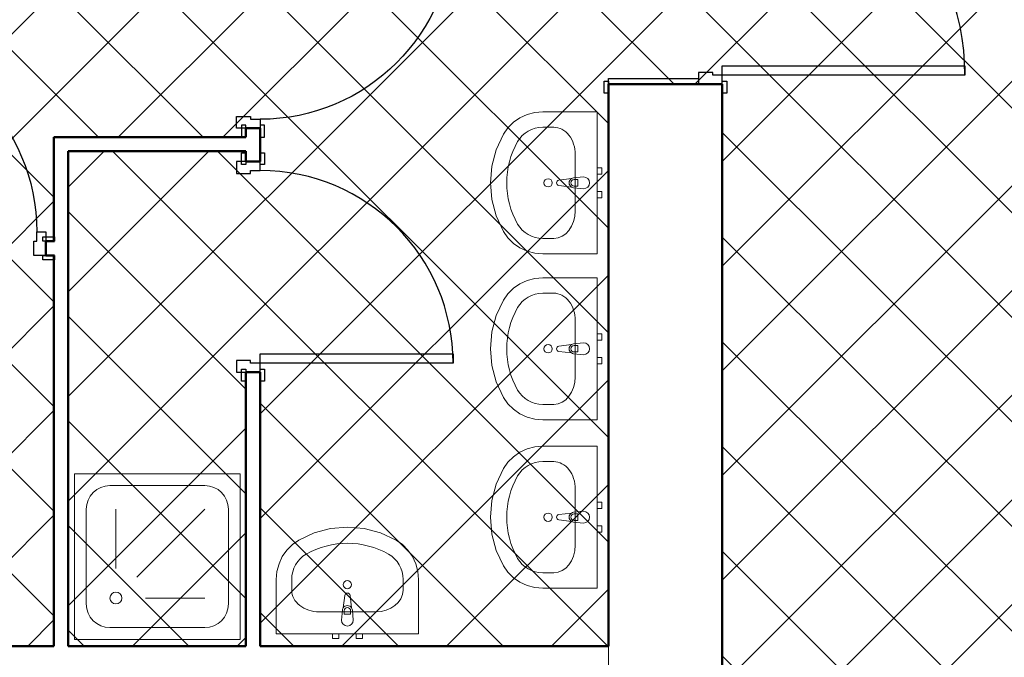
# Model space of a CAD drawing. Header units: millimetres. Extents: x -29624 to 9939, y -6894 to 6495.
# Tile 20 of 243: x -26726 to -26310, y 3276 to 3545. Entities that reach past the tile are written whole.
import ezdxf

# ---------------------------------------------------------------- set-up
doc = ezdxf.new("R2010")
doc.units = ezdxf.units.MM
doc.header["$MEASUREMENT"] = 0
for name, color, linetype in [('2D - Ogólne', 7, 'Continuous'), ('Drzwi Archicad', 7, 'Continuous'), ('Konstrukcja - Ściany zew', 7, 'Continuous')]:
    doc.layers.add(name, color=color, linetype=linetype)
doc.layers.add('A_sanitarka', color=140, linetype='Continuous', lineweight=13)
doc.layers.add('A_ściany istniejące hatch', color=82, linetype='Continuous', lineweight=9)

# ---------------------------------------------------------------- blocks, each defined once
blk = doc.blocks.new('Drzwi metalowe 27_3')
at = {"layer": 'Drzwi Archicad', "color": 7, "linetype": 'Continuous', "lineweight": 25}
for p, q in [((472.0000000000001, 0), (472, 1024)), ((472, 1024), (512, 1024)), ((512, 1024), (512, 0)), ((-587.0000000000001, 0), (-587.0000000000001, 19)), ((-587.0000000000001, 19), (-537, 19)), ((-537, 0), (-587.0000000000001, 0)), ((-512, 0), (-550, 0)), ((-550, 0), (-550, -100)), ((-537, 19), (-537, 0)), ((-512, -40), (-512, 0)), ((512, 0), (472.0000000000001, 0)), ((550, 0), (512, 0)), ((512, 0), (512, -40)), ((537, 19), (587.0000000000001, 19)), ((537, 0), (537, 19)), ((587.0000000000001, 0), (537, 0)), ((550, -100), (550, 0)), ((587.0000000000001, 19), (587.0000000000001, 0)), ((-500, -40), (-512, -40)), ((-500, -100), (-500, -40)), ((512, -40), (500, -40)), ((500, -40), (500, -100)), ((-550, -480), (-550, -100)), ((-550, -100), (-525, -100)), ((-550, -100), (-500, -100)), ((-525, -100), (-525, -480)), ((500, -100), (550, -100)), ((525, -480), (525, -100)), ((525, -100), (550, -100)), ((550, -100), (550, -480)), ((-587.0000000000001, -499), (-587.0000000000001, -480)), ((-587.0000000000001, -480), (-537, -480)), ((-525, -480), (-550, -480)), ((-537, -480), (-537, -499)), ((550, -480), (525, -480)), ((537, -480), (587.0000000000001, -480)), ((537, -499), (537, -480)), ((587.0000000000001, -480), (587.0000000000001, -499)), ((-537, -499), (-587.0000000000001, -499)), ((587.0000000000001, -499), (537, -499))]:
    blk.add_line(p, q, dxfattribs=at)
blk.add_arc((512, 0), 1024, 90, 180, dxfattribs=at)
blk = doc.blocks.new('Ściana_6_1', base_point=(-11072.26123587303, -3900.000000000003))
at = {"layer": 'Konstrukcja - Ściany zew', "color": 7, "linetype": 'Continuous', "lineweight": 50}
for p, q in [((-11552.26123587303, 1975.060621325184), (-11552.26123587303, 1938.060621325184)), ((-11172.26123587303, 1975.060621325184), (-11552.26123587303, 1975.060621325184)), ((-11072.26123587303, 1975.060621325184), (-11172.26123587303, 1975.060621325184)), ((-11072.26123587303, 1975.060621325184), (-11072.26123587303, 1938.060621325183))]:
    blk.add_line(p, q, dxfattribs=at)
at = {"layer": 'Konstrukcja - Ściany zew', "color": 7, "linetype": 'Continuous', "lineweight": 50, "flags": 128}
for points in [[(-11552.26123587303, 1975.060621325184), (-11552.26123587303, -397.6024557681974)], [(-11072.26123587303, -2363.000000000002), (-11072.26123587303, 1975.060621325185)]]:
    blk.add_lwpolyline(points, dxfattribs=at)
at = {"layer": 'Drzwi Archicad', "color": 21, "linetype": 'Continuous', "lineweight": 13, "true_color": 0xff9955, "zscale": 1000, "rotation": 270}
blk.add_blockref('Drzwi metalowe 27_3', (-11072.26123587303, 2525.060621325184), dxfattribs=at)
blk = doc.blocks.new('Ściana_24_1', base_point=(-11072.26123587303, -547.6024557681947))
at = {"layer": 'Konstrukcja - Ściany zew', "color": 7, "linetype": 'Continuous', "lineweight": 50, "flags": 128}
for points in [[(-13892.26123587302, -397.6024557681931), (-14862.26123587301, -397.6024557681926)], [(-13082.26123587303, -397.6024557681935), (-13832.26123587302, -397.6024557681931)], [(-11552.26123587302, -397.6024557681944), (-13022.26123587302, -397.6024557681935)]]:
    blk.add_lwpolyline(points, dxfattribs=at)
blk = doc.blocks.new('Drzwi metalowe 27_22')
at = {"layer": 'Drzwi Archicad', "color": 7, "linetype": 'Continuous', "lineweight": 25}
for p, q in [((366.9999999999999, 0), (366.9999999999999, 814)), ((366.9999999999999, 814), (406.9999999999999, 814)), ((406.9999999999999, 814), (406.9999999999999, 0)), ((-482, 0), (-482, 19)), ((-482, 19), (-432, 19)), ((-432, 0), (-482, 0)), ((-407, 0), (-445, 0)), ((-445, 0), (-445, -100)), ((-432, 19), (-432, 0)), ((-407, -40), (-407, 0)), ((406.9999999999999, 0), (366.9999999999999, 0)), ((445, 0), (407, 0)), ((407, 0), (407, -40)), ((432, 19), (482, 19)), ((432, 0), (432, 19)), ((482, 0), (432, 0)), ((445, -100), (445, 0)), ((482, 19), (482, 0)), ((-395, -40), (-407, -40)), ((-395, -100), (-395, -40)), ((407, -40), (395, -40)), ((395, -40), (395, -100)), ((-482, -79), (-482, -60)), ((-482, -60), (-432, -60)), ((-432, -79), (-482, -79)), ((-432, -60), (-432, -79)), ((432, -60), (482, -60)), ((432, -79), (432, -60)), ((482, -79), (432, -79)), ((482, -60), (482, -79)), ((-445, -100), (-395, -100)), ((395, -100), (445, -100))]:
    blk.add_line(p, q, dxfattribs=at)
at = {"layer": 'Drzwi Archicad', "color": 7, "linetype": 'Continuous', "lineweight": 50}
for p, q in [((-445, 0), (-482, 0)), ((-445, 0), (-482, 0)), ((-445, 0), (-445, -60)), ((-445, 0), (-445, -60)), ((445, 0), (445, -60)), ((445, 0), (445, -60)), ((445, 0), (482, 0)), ((445, 0), (482, 0)), ((-445, -60), (-482, -60)), ((-445, -60), (-482, -60)), ((445, -60), (482, -60)), ((445, -60), (482, -60))]:
    blk.add_line(p, q, dxfattribs=at)
at = {"layer": 'Drzwi Archicad', "color": 7, "linetype": 'Continuous', "lineweight": 25}
blk.add_arc((406.9999999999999, 0), 814, 90, 180, dxfattribs=at)
blk = doc.blocks.new('Ściana_119_1', base_point=(-13082.26123587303, 3102.197384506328))
at = {"layer": 'Konstrukcja - Ściany zew', "color": 7, "linetype": 'Continuous', "lineweight": 50}
for p, q in [((-13082.26123587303, 2679.197384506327), (-13082.26123587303, 2716.197384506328)), ((-13022.26123587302, 2679.197384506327), (-13022.26123587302, 2716.197384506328)), ((-13022.26123587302, 2679.197384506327), (-13082.26123587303, 2679.197384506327)), ((-13082.26123587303, 1789.197384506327), (-13082.26123587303, 1752.197384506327)), ((-13022.26123587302, 1789.197384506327), (-13082.26123587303, 1789.197384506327)), ((-13022.26123587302, 1789.197384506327), (-13022.26123587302, 1752.197384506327)), ((-13082.26123587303, 1648.922018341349), (-13082.26123587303, 1685.922018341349)), ((-13022.26123587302, 1648.922018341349), (-13022.26123587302, 1685.922018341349)), ((-13022.26123587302, 1648.922018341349), (-13082.26123587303, 1648.922018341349)), ((-13082.26123587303, 758.922018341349), (-13082.26123587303, 721.922018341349)), ((-13022.26123587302, 758.922018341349), (-13082.26123587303, 758.922018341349)), ((-13022.26123587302, 758.922018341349), (-13022.26123587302, 721.922018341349))]:
    blk.add_line(p, q, dxfattribs=at)
at = {"layer": 'Konstrukcja - Ściany zew', "color": 7, "linetype": 'Continuous', "lineweight": 50, "flags": 128}
for points in [[(-13082.26123587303, 3102.19738450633), (-13082.26123587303, 2679.197368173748)], [(-13022.26123587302, 2679.197368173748), (-13022.26123587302, 3102.19738450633)], [(-13082.26123587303, 1789.197373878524), (-13082.26123587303, 1752.197384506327)], [(-13022.26123587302, 1648.922043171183), (-13022.26123587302, 1789.197373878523)], [(-13082.26123587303, 1692.197384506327), (-13082.26123587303, 1648.922043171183)], [(-13082.26123587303, 758.9219967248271), (-13082.26123587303, -397.6024557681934)], [(-13022.26123587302, -397.6024557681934), (-13022.26123587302, 758.9219967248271)]]:
    blk.add_lwpolyline(points, dxfattribs=at)
at = {"layer": 'Drzwi Archicad', "color": 21, "linetype": 'Continuous', "lineweight": 13, "true_color": 0xff9955, "xscale": -1, "zscale": 1000, "rotation": 270}
blk.add_blockref('Drzwi metalowe 27_22', (-13022.26123587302, 2234.197384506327), dxfattribs=at)
at = {"layer": 'Drzwi Archicad', "color": 21, "linetype": 'Continuous', "lineweight": 13, "true_color": 0xff9955, "zscale": 1000, "rotation": 270}
blk.add_blockref('Drzwi metalowe 27_22', (-13022.26123587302, 1203.922018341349), dxfattribs=at)
blk = doc.blocks.new('Ściana_121_1', base_point=(-13892.26123587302, 1752.197384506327))
at = {"layer": 'Konstrukcja - Ściany zew', "color": 7, "linetype": 'Continuous', "lineweight": 50, "flags": 128}
for points in [[(-13892.26123587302, 1752.197384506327), (-13832.26123587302, 1752.197384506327)], [(-13892.26123587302, 1752.197384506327), (-13892.26123587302, 1312.197544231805)], [(-13832.26123587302, -397.602455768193), (-13832.26123587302, 1692.197384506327)], [(-13892.26123587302, 1252.197544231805), (-13892.26123587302, -397.602455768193)]]:
    blk.add_lwpolyline(points, dxfattribs=at)
blk = doc.blocks.new('Ściana_122_1', base_point=(-13082.26123587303, 1752.197384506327))
at = {"layer": 'Konstrukcja - Ściany zew', "color": 7, "linetype": 'Continuous', "lineweight": 50, "flags": 128}
for points in [[(-13082.26123587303, 1752.197384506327), (-13832.26123587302, 1752.197384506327)], [(-13832.26123587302, 1692.197384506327), (-13082.26123587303, 1692.197384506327)]]:
    blk.add_lwpolyline(points, dxfattribs=at)
blk = doc.blocks.new('Drzwi metalowe 27_23')
at = {"layer": 'Drzwi Archicad', "color": 7, "linetype": 'Continuous', "lineweight": 25}
for p, q in [((366.9999999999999, 0), (366.9999999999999, 814)), ((366.9999999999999, 814), (406.9999999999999, 814)), ((406.9999999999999, 814), (406.9999999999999, 0)), ((-407, 0), (-445, 0)), ((-445, 0), (-445, -100)), ((-407, -40), (-407, 0)), ((406.9999999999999, 0), (366.9999999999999, 0)), ((445, 0), (407, 0)), ((407, 0), (407, -40)), ((445, -100), (445, 0)), ((-432, -21), (-482, -21)), ((-482, -21), (-482, -40.00000000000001)), ((-482, -40.00000000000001), (-432, -40.00000000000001)), ((-432, -40.00000000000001), (-432, -21)), ((-395, -40), (-407, -40)), ((-395, -100), (-395, -40)), ((407, -40), (395, -40)), ((395, -40), (395, -100)), ((482, -21), (432, -21)), ((432, -21), (432, -40.00000000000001)), ((432, -40.00000000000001), (482, -40.00000000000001)), ((482, -40.00000000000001), (482, -21)), ((-432, -100), (-482, -100)), ((-482, -100), (-482, -119)), ((-482, -119), (-432, -119)), ((-445, -100), (-395, -100)), ((-432, -119), (-432, -100)), ((395, -100), (445, -100)), ((482, -100), (432, -100)), ((432, -100), (432, -119)), ((432, -119), (482, -119)), ((482, -119), (482, -100))]:
    blk.add_line(p, q, dxfattribs=at)
at = {"layer": 'Drzwi Archicad', "color": 7, "linetype": 'Continuous', "lineweight": 50}
for p, q in [((-445, -40.00000000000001), (-482, -40.00000000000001)), ((-445, -40.00000000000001), (-482, -40.00000000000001)), ((-445, -100), (-445, -40.00000000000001)), ((-445, -100), (-445, -40.00000000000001)), ((445, -100), (445, -40.00000000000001)), ((445, -100), (445, -40.00000000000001)), ((445, -40.00000000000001), (482, -40.00000000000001)), ((445, -40.00000000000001), (482, -40.00000000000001)), ((-445, -100), (-482, -100)), ((-445, -100), (-482, -100)), ((445, -100), (482, -100)), ((445, -100), (482, -100))]:
    blk.add_line(p, q, dxfattribs=at)
at = {"layer": 'Drzwi Archicad', "color": 7, "linetype": 'Continuous', "lineweight": 25}
blk.add_arc((406.9999999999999, 0), 814, 90, 180, dxfattribs=at)
blk = doc.blocks.new('Ściana_124_1', base_point=(-17002.26123587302, 1252.197544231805))
at = {"layer": 'Konstrukcja - Ściany zew', "color": 7, "linetype": 'Continuous', "lineweight": 50}
for p, q in [((-16890.15402880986, 1312.197544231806), (-16927.15402880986, 1312.197544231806)), ((-16890.15402880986, 1252.197544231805), (-16890.15402880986, 1312.197544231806)), ((-16000.15402880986, 1312.197544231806), (-15963.15402880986, 1312.197544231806)), ((-16000.15402880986, 1252.197544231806), (-16000.15402880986, 1312.197544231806)), ((-15847.14264223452, 1312.197544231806), (-15884.14264223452, 1312.197544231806)), ((-15847.14264223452, 1252.197544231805), (-15847.14264223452, 1312.197544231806)), ((-14957.14264223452, 1312.197544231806), (-14920.14264223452, 1312.197544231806)), ((-14957.14264223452, 1252.197544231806), (-14957.14264223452, 1312.197544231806)), ((-14816.80915690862, 1312.197544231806), (-14853.80915690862, 1312.197544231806)), ((-14816.80915690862, 1252.197544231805), (-14816.80915690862, 1312.197544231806)), ((-13926.80915690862, 1312.197544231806), (-13889.80915690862, 1312.197544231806)), ((-13926.80915690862, 1252.197544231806), (-13926.80915690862, 1312.197544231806)), ((-16890.15402880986, 1252.197544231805), (-16927.15402880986, 1252.197544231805)), ((-16000.15402880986, 1252.197544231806), (-15963.15402880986, 1252.197544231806)), ((-15847.14264223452, 1252.197544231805), (-15884.14264223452, 1252.197544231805)), ((-14957.14264223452, 1252.197544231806), (-14920.14264223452, 1252.197544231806)), ((-14816.80915690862, 1252.197544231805), (-14853.80915690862, 1252.197544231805)), ((-13926.80915690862, 1252.197544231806), (-13889.80915690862, 1252.197544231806))]:
    blk.add_line(p, q, dxfattribs=at)
at = {"layer": 'Konstrukcja - Ściany zew', "color": 7, "linetype": 'Continuous', "lineweight": 50, "flags": 128}
for points in [[(-17002.26123587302, 1312.197544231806), (-17002.26123587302, 1252.197544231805)], [(-16890.15404233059, 1312.197544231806), (-17002.26123587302, 1312.197544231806)], [(-15847.14264904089, 1312.197544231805), (-16000.15404844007, 1312.197544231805)], [(-14816.80916967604, 1312.197544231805), (-14957.14265515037, 1312.197544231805)], [(-13892.26123587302, 1312.197544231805), (-13926.80917578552, 1312.197544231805)], [(-16942.26123587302, 1252.197544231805), (-16890.15402415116, 1252.197544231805)], [(-16000.15401819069, 1252.197544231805), (-15952.26123587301, 1252.197544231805)], [(-15892.26123587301, 1252.197544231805), (-15847.14263071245, 1252.197544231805)], [(-14957.14262475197, 1252.197544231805), (-14922.26123587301, 1252.197544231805)], [(-14862.26123587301, 1252.197544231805), (-14816.80916550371, 1252.197544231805)], [(-13926.80915954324, 1252.197544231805), (-13892.26123587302, 1252.197544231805)]]:
    blk.add_lwpolyline(points, dxfattribs=at)
at = {"layer": 'Drzwi Archicad', "color": 21, "linetype": 'Continuous', "lineweight": 13, "true_color": 0xff9955, "xscale": -1, "zscale": 1000}
for p in [(-16445.15402880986, 1352.197544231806), (-15402.14264223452, 1352.197544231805), (-14371.80915690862, 1352.197544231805)]:
    blk.add_blockref('Drzwi metalowe 27_23', p, dxfattribs=at)
blk = doc.blocks.new('Ściana_126_1', base_point=(-13082.26123587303, -3947.40229604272))
at = {"layer": 'Konstrukcja - Ściany zew', "color": 7, "linetype": 'Continuous', "lineweight": 50}
for p, q in [((-13082.26123587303, -1522.697538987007), (-13082.26123587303, -1485.697538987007)), ((-13022.26123587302, -1522.697538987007), (-13022.26123587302, -1485.697538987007)), ((-13022.26123587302, -1522.697538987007), (-13082.26123587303, -1522.697538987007)), ((-13082.26123587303, -2412.697538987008), (-13082.26123587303, -2449.697538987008)), ((-13022.26123587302, -2412.697538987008), (-13082.26123587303, -2412.697538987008)), ((-13022.26123587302, -2412.697538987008), (-13022.26123587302, -2449.697538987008)), ((-13082.26123587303, -2573.000000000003), (-13082.26123587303, -2536.000000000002)), ((-13022.26123587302, -2573.000000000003), (-13082.26123587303, -2573.000000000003)), ((-13022.26123587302, -2573.000000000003), (-13022.26123587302, -2536.000000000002)), ((-13082.26123587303, -3463.000000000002), (-13082.26123587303, -3500.000000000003)), ((-13022.26123587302, -3463.000000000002), (-13082.26123587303, -3463.000000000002)), ((-13022.26123587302, -3463.000000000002), (-13022.26123587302, -3500.000000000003))]:
    blk.add_line(p, q, dxfattribs=at)
at = {"layer": 'Konstrukcja - Ściany zew', "color": 7, "linetype": 'Continuous', "lineweight": 50, "flags": 128}
for points in [[(-13082.26123587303, -297.6024557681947), (-13082.26123587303, -397.6024557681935)], [(-13022.26123587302, -397.6024557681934), (-13022.26123587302, -297.6024557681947)], [(-13082.26123587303, -547.6024557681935), (-13082.26123587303, -1522.69754377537)], [(-13022.26123587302, -1522.697543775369), (-13022.26123587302, -547.6024557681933)], [(-13082.26123587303, -2412.697543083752), (-13082.26123587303, -2476.000000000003)], [(-13022.26123587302, -2572.999988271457), (-13022.26123587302, -2412.697543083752)], [(-13082.26123587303, -2536.000000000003), (-13082.26123587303, -2572.999988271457)], [(-13082.26123587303, -3462.999987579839), (-13082.26123587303, -3500.000000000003)], [(-13022.26123587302, -3500.000000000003), (-13022.26123587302, -3462.999987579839)], [(-13082.26123587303, -3900.000000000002), (-13082.26123587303, -3947.40229604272)], [(-13022.26123587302, -3947.40229604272), (-13022.26123587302, -3900.000000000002)], [(-13082.26123587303, -3947.40229604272), (-13022.26123587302, -3947.40229604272)]]:
    blk.add_lwpolyline(points, dxfattribs=at)
at = {"layer": 'Drzwi Archicad', "color": 21, "linetype": 'Continuous', "lineweight": 13, "true_color": 0xff9955, "zscale": 1000, "rotation": 270}
for p in [(-13022.26123587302, -1967.697538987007), (-13022.26123587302, -3018.000000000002)]:
    blk.add_blockref('Drzwi metalowe 27_22', p, dxfattribs=at)
blk = doc.blocks.new('Ściana_128_1', base_point=(-13892.26123587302, -2536.000000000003))
at = {"layer": 'Konstrukcja - Ściany zew', "color": 7, "linetype": 'Continuous', "lineweight": 50, "flags": 128}
for points in [[(-13892.26123587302, -297.6024557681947), (-13892.26123587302, -397.6024557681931)], [(-13832.26123587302, -397.602455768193), (-13832.26123587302, -297.6024557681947)], [(-13892.26123587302, -547.6024557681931), (-13892.26123587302, -1740.000000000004)], [(-13832.26123587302, -2476.000000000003), (-13832.26123587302, -547.6024557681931)], [(-13892.26123587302, -1800.000000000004), (-13892.26123587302, -2536.000000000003)], [(-13892.26123587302, -2536.000000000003), (-13832.26123587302, -2536.000000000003)]]:
    blk.add_lwpolyline(points, dxfattribs=at)
blk = doc.blocks.new('Brodzik prysznicowy 27')
for p, q in [((549.9999999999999, 649.9999999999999), (150, 649.9999999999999)), ((49.99999999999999, 549.9999999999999), (49.99999999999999, 150)), ((175, 300.0000000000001), (175, 549.9999999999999)), ((263.3883476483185, 263.3883476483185), (549.9999999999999, 549.9999999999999)), ((649.9999999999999, 150), (649.9999999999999, 549.9999999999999)), ((300.0000000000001, 175), (549.9999999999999, 175)), ((150, 50), (549.9999999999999, 50))]:
    blk.add_line(p, q)
at = {"flags": 128}
blk.add_lwpolyline([(700, 0), (700, 700), (0, 700), (0, 0)], close=True, dxfattribs=at)
blk.add_circle((175, 175), 25)
for centre, radius, start, end in [((150, 549.9999999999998), 100, 90, 180), ((550, 549.9999999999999), 99.99999999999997, 0, 90), ((150, 150), 100, 180, 270), ((549.9999999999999, 150), 100, 270, 0)]:
    blk.add_arc(centre, radius, start, end)
blk = doc.blocks.new('Umywalka 27')
for p, q in [((-13.6, -97.09918775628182), (-13.6, -82.22859068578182)), ((-13.6, -82.22859068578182), (13.6, -82.22859068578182)), ((13.6, -82.22859068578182), (13.6, -97.09918775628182)), ((118.8260869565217, -92.31818181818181), (-118.8260869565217, -92.31818181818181)), ((-234.7826086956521, -183.2727272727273), (-234.7826086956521, -229.090909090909)), ((234.7826086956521, -183.2727272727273), (234.7826086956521, -229.090909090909))]:
    blk.add_line(p, q)
at = {"flags": 128}
for points in [[(-300, 0), (-299.9999999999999, -229.090909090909), (-297.1051497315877, -262.8129358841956), (-288.5131192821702, -295.4571957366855), (-274.4985127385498, -325.9803674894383), (-255.5092414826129, -353.4069206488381), (-232.1522087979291, -376.860293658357), (-205.1739130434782, -395.5909090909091), (-139.9820536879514, -425.5322264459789), (-70.96147764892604, -443.8309893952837), (7.170073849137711e-14, -449.9866996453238), (70.96147764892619, -443.8309893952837), (139.9820536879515, -425.5322264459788), (205.1739130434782, -395.5909090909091), (232.1522087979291, -376.860293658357), (255.5092414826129, -353.4069206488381), (274.4985127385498, -325.9803674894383), (288.5131192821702, -295.4571957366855), (297.1051497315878, -262.8129358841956), (300, -229.090909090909), (300, 0)], [(-63.5, 8.266365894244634e-16), (-36.50000000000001, -8.266365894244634e-16), (-36.50000000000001, 20), (-63.5, 20)], [(36.50000000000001, 8.266365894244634e-16), (63.5, -8.266365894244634e-16), (63.5, 20), (36.50000000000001, 20)]]:
    blk.add_lwpolyline(points, close=True, dxfattribs=at)
blk.add_lwpolyline([(-25, -57.31818181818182), (-21, -99.27099209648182, 0.1210195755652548), (-17.72976797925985, -108.7844437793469), (-11.1, -161.7181818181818, 0.8825662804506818), (11.1000000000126, -161.7181818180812), (17.72976797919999, -108.7844437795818, 0.1210195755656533), (21.00000000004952, -99.27099209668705), (25, -57.31818181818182, 0.9999999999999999)], format="xyb", close=True, dxfattribs=at)
blk.add_circle((0, -207.135), 17.5)
for centre, radius, start, end in [((0, -97.37107366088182), 21.0857698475, 212.7710253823, 327.2289746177), ((0, -97.09918775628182), 13.6, 180, 0)]:
    blk.add_arc(centre, radius, start, end)
for centre, major_axis, ratio, start_param, end_param in [((-118.695652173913, -183.2727272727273), (116.0659090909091, 0), 0.7836456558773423, 1.570796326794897, 3.141592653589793), ((118.695652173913, -183.2727272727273), (116.0659090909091, 0), 0.7836456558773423, 0, 1.570796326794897), ((-118.8521739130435, -229.090909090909), (7.42135960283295e-15, 121.1999999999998), 0.9565217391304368, 1.570796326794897, 2.644617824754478), ((118.8521739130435, -229.090909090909), (7.42135960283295e-15, 121.1999999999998), 0.9565217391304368, 3.638567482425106, 4.71238898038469), ((0, 0), (2.33796207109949e-14, 381.8181818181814), 0.9565217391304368, 2.644617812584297, 3.638567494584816)]:
    blk.add_ellipse(centre, major_axis=major_axis, ratio=ratio, start_param=start_param, end_param=end_param)

msp = doc.modelspace()

# ---------------------------------------------------------------- hatches: boundary and pattern name
at = {"layer": 'A_ściany istniejące hatch'}
h = msp.add_hatch(dxfattribs=at)
h.set_pattern_fill('NET', color=256, scale=250, angle=45)
h.set_pattern_definition([(45, (7385.571392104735, 0), (-22.09708691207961, 22.09708691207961), []), (135, (7385.571392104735, 0), (-22.09708691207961, -22.09708691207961), [])])
h.paths.add_polyline_path([(-24601.05965633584, 5156.323444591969), (-24559.05965633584, 5156.323441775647), (-24559.05965633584, 4894.323442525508), (-24349.05965633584, 4894.323442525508), (-24349.05965633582, 4852.323442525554), (-24601.05965633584, 4852.323442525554)], flags=16)
h.paths.add_polyline_path([(-24007.05800551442, 4880.323442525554), (-24007.05800551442, 4820.323442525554), (-24127.05965633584, 4820.323442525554), (-24127.05965633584, 4660.323442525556), (-24187.05965633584, 4660.323442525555), (-24187.05965633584, 4852.323442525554), (-24229.05965633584, 4852.323442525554), (-24229.05965633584, 4894.323442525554), (-24225.05965633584, 4894.323442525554), (-24225.05965633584, 5553.323442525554), (-24559.05965633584, 5553.323442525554), (-24559.05965633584, 5507.323442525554), (-24601.05965633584, 5507.323442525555), (-24601.05965633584, 5597.323442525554), (-24143.05965633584, 5597.323442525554), (-24143.05965931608, 5553.323442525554), (-24181.05965633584, 5553.323442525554), (-24181.05965633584, 4880.323442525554)], flags=17)
h.paths.add_polyline_path([(-23403.05965633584, 4880.323442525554), (-23261.05965633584, 4880.323442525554), (-23261.05965633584, 4942.323442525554), (-23217.05965633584, 4942.323442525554), (-23217.05965633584, 4657.323445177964), (-23277.05965633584, 4657.323445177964), (-23277.05965633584, 4820.323442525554), (-23403.05965633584, 4820.323442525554)], flags=17)
h.paths.add_polyline_path([(-23360.05965633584, 4000.323442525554), (-23277.05965633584, 4000.323442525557), (-23277.05965633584, 4115.323445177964), (-23217.05965633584, 4115.323445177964), (-23217.05965633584, 3942.323442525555), (-23277.05965633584, 3942.323442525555), (-23277.05965633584, 3975.323442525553), (-23360.05965633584, 3975.323442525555)], flags=17)
h.paths.add_polyline_path([(-23717.05965633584, 4570.323442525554), (-23687.05965633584, 4570.323442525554), (-23687.05965633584, 4540.323442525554), (-23717.05965633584, 4540.323442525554)], flags=17)
h.paths.add_polyline_path([(-23717.05965633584, 4276.323442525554), (-23687.05965633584, 4276.323442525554), (-23687.05965633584, 4306.323442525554), (-23717.05965633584, 4306.323442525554)], flags=17)
h.paths.add_polyline_path([(-24205.05965633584, 2730.323442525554), (-24145.05965633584, 2730.323442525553), (-24145.05965633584, 2570.323442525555), (-23907.05965633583, 2570.323442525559), (-23907.05965633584, 2750.323442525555), (-23847.05965633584, 2750.323442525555), (-23847.05965633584, 2570.323442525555), (-23277.05965633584, 2570.323442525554), (-23277.05965633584, 2720.323442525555), (-23217.05965633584, 2720.323442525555), (-23217.05965633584, 2510.323442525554), (-24205.05965633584, 2510.323442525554)])
h.paths.add_polyline_path([(-26687.05965227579, 5880.323442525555), (-26474.05965633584, 5880.32344487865), (-26474.05966137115, 5974.357659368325), (-26449.05965901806, 5974.35765319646), (-26449.05965901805, 5855.323442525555), (-26687.05965227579, 5855.323442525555)], flags=17)
h.paths.add_polyline_path([(-26054.05965633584, 5854.668952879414), (-26019.05965633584, 5854.668952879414), (-26019.05965633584, 5974.35765319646), (-26054.05965633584, 5974.35765319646)], flags=17)
h.paths.add_polyline_path([(-25764.05965630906, 4030.323442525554), (-25694.05966801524, 4030.323442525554), (-25694.05966801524, 3970.323442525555), (-25764.05965630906, 3970.323442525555)], flags=17)
h.paths.add_polyline_path([(-25354.05965630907, 4030.323442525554), (-25284.05965630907, 4030.323442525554), (-25284.05965630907, 3970.323442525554), (-25354.05965630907, 3970.323442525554)], flags=17)
h.paths.add_polyline_path([(-24913.05965630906, 4030.323442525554), (-24845.05966801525, 4030.323442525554), (-24845.05966801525, 3970.323442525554), (-24913.05965630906, 3970.323442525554)], flags=17)
h.paths.add_polyline_path([(-24710.05965630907, 4030.323442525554), (-24629.05966801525, 4030.323442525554), (-24629.05966801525, 3970.323442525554), (-24710.05965630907, 3970.323442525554)], flags=17)
h.paths.add_polyline_path([(-24127.05965633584, 4530.323438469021), (-24187.05965633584, 4530.323438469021), (-24187.05965633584, 4454.323442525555), (-24127.05965633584, 4454.323442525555)], flags=17)
h.paths.add_polyline_path([(-24559.05965633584, 5377.323440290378), (-24601.05965633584, 5377.323440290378), (-24601.05965633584, 5286.323444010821), (-24559.05965633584, 5286.323444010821)], flags=16)
h.paths.add_polyline_path([(-24013.05965633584, 5597.323442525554), (-23879.05965633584, 5597.323442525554), (-23879.05965633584, 5553.323442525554), (-24013.05965633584, 5553.323442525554)], flags=17)
h.paths.add_polyline_path([(-23261.05965633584, 5277.323444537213), (-23217.05965633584, 5277.323444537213), (-23217.05965633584, 5352.323442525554), (-23261.05965633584, 5352.323442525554)], flags=17)
h.paths.add_polyline_path([(-23261.05965633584, 5072.323442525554), (-23217.05965633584, 5072.323442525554), (-23217.05965633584, 5147.323442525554), (-23261.05965633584, 5147.323442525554)], flags=17)
h.paths.add_polyline_path([(-23277.05965633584, 4451.32344741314), (-23217.05965633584, 4451.32344741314), (-23217.05965633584, 4527.323445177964), (-23277.05965633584, 4527.323445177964)], flags=17)
h.paths.add_polyline_path([(-23277.05965633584, 4245.32344741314), (-23217.05965633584, 4245.32344741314), (-23217.05965633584, 4321.323445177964), (-23277.05965633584, 4321.323445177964)], flags=17)
h.paths.add_polyline_path([(-23277.05965633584, 3737.323444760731), (-23217.05965633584, 3737.323444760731), (-23217.05965633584, 3812.323442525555), (-23277.05965633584, 3812.323442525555)], flags=17)
h.paths.add_polyline_path([(-23277.05965633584, 3532.323444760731), (-23217.05965633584, 3532.323444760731), (-23217.05965633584, 3607.323442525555), (-23277.05965633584, 3607.323442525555)], flags=17)
h.paths.add_polyline_path([(-23277.05965633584, 3060.32344476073), (-23217.05965633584, 3060.32344476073), (-23217.05965633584, 3130.323442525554), (-23277.05965633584, 3130.323442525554)], flags=17)
h.paths.add_polyline_path([(-23217.05965633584, 2855.323442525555), (-23277.05965633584, 2855.323442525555), (-23277.05965633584, 2925.323442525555), (-23217.05965633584, 2925.323442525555)], flags=17)
h.paths.add_polyline_path([(-24502.05965659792, 2970.323442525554), (-24432.05965633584, 2970.323442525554), (-24432.05965633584, 2910.323442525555), (-24502.05965659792, 2910.323442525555)], flags=17)
h.paths.add_polyline_path([(-24707.05965633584, 2910.323442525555), (-24637.05965633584, 2910.323442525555), (-24637.05965633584, 2970.323442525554), (-24707.05965633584, 2970.323442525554)], flags=17)
h.paths.add_polyline_path([(-24912.05965659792, 2970.323442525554), (-24842.05965633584, 2970.323442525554), (-24842.05965633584, 2910.323442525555), (-24912.05965659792, 2910.323442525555)], flags=17)
h.paths.add_polyline_path([(-25169.05965633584, 2910.323442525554), (-25047.05966804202, 2910.323442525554), (-25047.05966804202, 2970.323442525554), (-25169.05965633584, 2970.323442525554)], flags=17)
h.paths.add_polyline_path([(-25374.05965659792, 2970.323442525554), (-25304.05965633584, 2970.323442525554), (-25304.05965633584, 2910.323442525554), (-25374.05965659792, 2910.323442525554)], flags=17)
h.paths.add_polyline_path([(-25579.05965633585, 2910.323442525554), (-25509.05965633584, 2910.323442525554), (-25509.05965633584, 2970.323442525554), (-25579.05965633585, 2970.323442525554)], flags=17)
h.paths.add_polyline_path([(-25784.05965659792, 2970.323442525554), (-25714.05965633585, 2970.323442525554), (-25714.05965633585, 2910.323442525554), (-25784.05965659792, 2910.323442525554)], flags=17)
h.paths.add_polyline_path([(-23895.05965633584, 2970.323442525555), (-23981.55965633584, 2970.323442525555), (-23981.54424533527, 2910.323442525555), (-23907.05965633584, 2910.323442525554), (-23907.05965633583, 2860.323442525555), (-23847.05965633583, 2860.323442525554), (-23847.05965633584, 3103.823442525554), (-23895.05965633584, 3103.823442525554)], flags=17)
h.paths.add_polyline_path([(-24091.55965633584, 2970.323442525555), (-24091.54424533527, 2910.323442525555), (-24145.05965633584, 2910.323442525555), (-24145.05965633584, 2870.323442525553), (-24205.05965633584, 2870.323442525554), (-24205.05965633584, 2910.323442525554), (-24297.05965633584, 2910.323442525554), (-24297.05965633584, 2970.323442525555)], flags=17)
h.paths.add_polyline_path([(-26079.05965633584, 2864.323442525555), (-26019.05965633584, 2864.323442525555), (-26019.05965633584, 2910.323442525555), (-25919.05965633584, 2910.323442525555), (-25919.05966804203, 2970.323442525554), (-26079.05965633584, 2970.323442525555)], flags=17)
h.paths.add_polyline_path([(-24289.05965630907, 4030.323442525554), (-24187.05965633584, 4030.323442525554), (-24187.05965633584, 4324.323442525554), (-24127.05965633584, 4324.32343846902), (-24127.05965633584, 4000.323442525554), (-24110.05965633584, 4000.323442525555), (-24110.05965633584, 3975.323442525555), (-24127.05965633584, 3975.323442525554), (-24127.05965633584, 3620.323442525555), (-24100.05965633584, 3620.323442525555), (-24100.05965633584, 3540.323442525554), (-24127.05965633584, 3540.323442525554), (-24127.05965633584, 3320.323442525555), (-24302.55965633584, 3320.323442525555), (-24302.55965633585, 3368.323442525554), (-24167.05965633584, 3368.323442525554), (-24167.05965633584, 3970.323442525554), (-24289.05965657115, 3970.323442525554)], flags=17)
h.paths.add_polyline_path([(-24494.05965630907, 4030.323442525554), (-24424.05965630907, 4030.323442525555), (-24424.05965630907, 3970.323442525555), (-24457.05965633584, 3970.323442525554), (-24457.05965633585, 3804.323442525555), (-24489.05965633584, 3804.323445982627), (-24489.05965633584, 3970.323442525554), (-24494.05965630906, 3970.323442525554)], flags=17)
h.paths.add_polyline_path([(-24736.05965633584, 3368.323442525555), (-24489.05965633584, 3368.323442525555), (-24489.05965633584, 3518.323447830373), (-24457.05965633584, 3518.3234443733), (-24457.05965633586, 3368.323442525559), (-24412.55965633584, 3368.323442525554), (-24412.55965633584, 3320.323442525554), (-24736.05965633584, 3320.323442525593)], flags=17)
h.paths.add_polyline_path([(-25725.05965633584, 3368.323442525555), (-25725.05965633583, 3320.323442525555), (-25485.05965633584, 3320.323442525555), (-25485.05965633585, 3368.323442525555), (-25489.05965630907, 3368.323442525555), (-25489.05965630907, 3460.323442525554), (-25517.05965630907, 3460.323442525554), (-25517.05965630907, 3368.323442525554)], flags=17)
h.paths.add_polyline_path([(-26079.05965633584, 4061.323442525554), (-26019.05965633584, 4061.323442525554), (-26019.05965633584, 4030.323442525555), (-25899.05965630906, 4030.323442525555), (-25899.05966801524, 3970.323442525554), (-26039.05965633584, 3970.323442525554), (-26039.05965633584, 3368.323442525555), (-25835.05965633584, 3368.323442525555), (-25835.05965633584, 3320.323442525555), (-26079.05965633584, 3320.323442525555)], flags=17)
h.paths.add_polyline_path([(-26019.05965633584, 4357.738516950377), (-26079.05965633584, 4357.738516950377), (-26079.05965633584, 4201.323453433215), (-26019.05965633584, 4201.323453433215)], flags=17)
h.paths.add_polyline_path([(-26019.05965633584, 4572.297004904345), (-26079.05965633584, 4572.297004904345), (-26079.05965633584, 4492.738518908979), (-26019.05965633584, 4492.738518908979)], flags=17)
h.paths.add_polyline_path([(-26019.05965633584, 4787.323442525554), (-26079.05965633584, 4787.323442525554), (-26079.05965633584, 4707.297013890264), (-26019.05965633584, 4707.297013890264)], flags=17)
h.paths.add_polyline_path([(-26019.05965633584, 5107.323442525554), (-26079.05965633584, 5107.323442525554), (-26079.05965633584, 4922.323442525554), (-26019.05965633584, 4922.323442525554)], flags=17)
h.paths.add_polyline_path([(-26019.05965633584, 5312.323442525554), (-26079.05965633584, 5312.323442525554), (-26079.05965633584, 5242.323455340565), (-26019.05965633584, 5242.323455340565)], flags=17)
h.paths.add_polyline_path([(-26019.05965633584, 5527.323442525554), (-26079.05965633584, 5527.323442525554), (-26079.05965633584, 5447.323442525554), (-26019.05965633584, 5447.323442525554)], flags=17)
h.paths.add_polyline_path([(-27069.05965633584, 5252.439788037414), (-27129.05965633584, 5252.439788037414), (-27129.05965633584, 5322.419772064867), (-27069.05965633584, 5322.419772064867), (-27069.05965633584, 5324.323442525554), (-26609.05965633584, 5324.323442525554), (-26609.05965633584, 5314.323442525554), (-26640.15965633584, 5314.323442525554), (-26640.15965633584, 5238.323442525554), (-26655.15965633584, 5238.323442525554), (-26655.15965633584, 5314.323442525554), (-26911.05965633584, 5314.323442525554), (-26911.05965633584, 5299.320287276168), (-26918.05965633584, 5299.320287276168), (-26918.05965633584, 5314.323442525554), (-27069.05965633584, 5314.323442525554)])
h.paths.add_polyline_path([(-27069.05965633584, 5197.323442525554), (-27069.05965633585, 5204.323442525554), (-26918.05965633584, 5204.323442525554), (-26918.05965633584, 5209.320288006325), (-26911.05965633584, 5209.320288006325), (-26911.05965633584, 5186.842374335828), (-26918.05965633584, 5186.842373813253), (-26918.05965633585, 5197.323442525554)], flags=17)
h.paths.add_polyline_path([(-27129.05965633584, 5117.439788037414), (-27069.05965633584, 5117.439788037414), (-27069.05965633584, 5087.323442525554), (-26918.05965633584, 5087.323442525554), (-26918.05965633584, 5096.842374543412), (-26911.05965633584, 5096.842374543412), (-26911.05965633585, 5087.323442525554), (-26655.15965633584, 5087.323442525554), (-26655.15965633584, 5143.323442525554), (-26640.15965633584, 5143.323442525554), (-26640.15965633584, 5087.323442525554), (-26612.05965609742, 5087.323442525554), (-26612.05965633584, 5072.323442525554), (-27069.05965633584, 5072.323442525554), (-27069.05965633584, 5046.959804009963), (-27129.05965633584, 5046.959804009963)])
h.paths.add_polyline_path([(-27129.05965633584, 4916.959804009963), (-27069.05965633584, 4916.959804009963), (-27069.05965633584, 4872.323442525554), (-26477.05965633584, 4872.323442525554), (-26477.05965633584, 4889.588796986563), (-26429.05965633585, 4889.588796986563), (-26429.05965633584, 4560.322612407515), (-26477.05965633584, 4560.322612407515), (-26477.05965633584, 4832.323442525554), (-27069.05965633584, 4832.323442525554), (-27069.05965633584, 4754.452296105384), (-27129.05965633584, 4754.452296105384)])
h.paths.add_polyline_path([(-27129.05965633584, 4414.472312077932), (-27069.05965633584, 4414.472312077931), (-27069.05965633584, 4392.323442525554), (-26477.05965633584, 4392.323442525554), (-26477.05965633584, 4450.322612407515), (-26429.05965633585, 4450.322612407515), (-26429.05965633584, 4053.322612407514), (-26477.05965633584, 4053.322612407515), (-26477.05965633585, 4367.323442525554), (-27069.05965633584, 4367.323442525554), (-27069.05965633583, 4344.256026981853), (-27129.05965633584, 4344.256026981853)])
h.paths.add_polyline_path([(-27129.05965633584, 4000.125357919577), (-27069.05965633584, 4000.125357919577), (-27069.05965633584, 3930.323442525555), (-26477.05965633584, 3930.323442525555), (-26477.05965633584, 3943.322612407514), (-26429.05965633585, 3943.322612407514), (-26429.05965633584, 3884.684373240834), (-26477.05965633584, 3884.684373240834), (-26477.05965633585, 3887.323442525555), (-27069.05965633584, 3887.323442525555), (-27069.05965633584, 3835.125357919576), (-27129.05965633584, 3835.125357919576)])
h.paths.add_polyline_path([(-27129.05965633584, 3700.125357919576), (-27069.05965633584, 3700.125357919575), (-27069.05965633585, 3645.543180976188), (-27010.05965633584, 3645.543180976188), (-27010.05965633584, 3787.240861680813), (-27000.69587569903, 3787.240861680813), (-27000.69587692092, 3781.240861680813), (-27004.05965633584, 3781.240861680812), (-27004.05965633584, 3645.543180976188), (-26907.05965633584, 3645.543180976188), (-26907.05965633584, 3781.240861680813), (-26911.69587692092, 3781.240861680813), (-26911.69587692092, 3787.240861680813), (-26896.5144484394, 3787.240861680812), (-26896.5144484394, 3781.240861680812), (-26901.05965633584, 3781.240861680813), (-26901.05965633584, 3645.543180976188), (-26804.05965633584, 3645.543180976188), (-26804.05965633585, 3781.240861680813), (-26807.5144484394, 3781.240861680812), (-26807.51444953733, 3787.240861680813), (-26798.05965633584, 3787.240861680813), (-26798.05965633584, 3752.240861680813), (-26793.88796868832, 3752.240861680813), (-26793.88796868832, 3746.240861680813), (-26798.05965633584, 3746.240861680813), (-26798.05965633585, 3645.543180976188), (-26630.05965633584, 3645.543180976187), (-26630.05965633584, 3746.240861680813), (-26704.88796654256, 3746.240861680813), (-26704.88796753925, 3752.240861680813), (-26624.05965633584, 3752.240861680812), (-26624.05965633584, 3645.543180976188), (-26477.05965633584, 3645.543180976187), (-26477.05965633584, 3774.684373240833), (-26429.05965633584, 3774.684373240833), (-26429.05965633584, 3627.829504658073), (-26477.05965633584, 3627.829504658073), (-26477.05965633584, 3630.543180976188), (-26624.05965633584, 3630.543180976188), (-26624.05965633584, 3588.24317934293), (-26630.05965633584, 3588.243180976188), (-26630.05965633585, 3630.543180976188), (-27069.05965633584, 3630.543180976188), (-27129.05965633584, 3630.543180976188)])
h.paths.add_polyline_path([(-27129.05965633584, 4549.472312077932), (-27069.05965633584, 4549.472312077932), (-27069.05965633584, 4619.452296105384), (-27129.05965633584, 4619.452296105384)])
h.paths.add_polyline_path([(-27129.05965633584, 4135.125357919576), (-27069.05965633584, 4135.125357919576), (-27069.05965633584, 4209.256026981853), (-27129.05965633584, 4209.256026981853)], flags=17)
h.paths.add_polyline_path([(-27129.05965633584, 3425.563196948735), (-27069.05965633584, 3425.563196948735), (-27069.05965633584, 3495.543180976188), (-27129.05965633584, 3495.543180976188)], flags=17)
h.paths.add_polyline_path([(-27129.05965633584, 3220.583212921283), (-27129.05965633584, 3290.563196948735), (-27069.05965633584, 3290.563196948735), (-27069.05965633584, 3280.563196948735), (-27022.05965633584, 3280.563196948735), (-27022.05965633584, 3451.543196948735), (-27010.8489369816, 3451.543196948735), (-27010.8489369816, 3445.543196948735), (-27016.05965633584, 3445.543196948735), (-27016.05965633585, 3280.563196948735), (-26917.05965633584, 3280.563196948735), (-26917.05965633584, 3445.543196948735), (-26921.84893456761, 3445.543196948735), (-26921.84893456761, 3451.543196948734), (-26906.54779697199, 3451.543196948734), (-26906.54779697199, 3445.543196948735), (-26911.05965633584, 3445.543196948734), (-26911.05965633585, 3280.563196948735), (-26814.05965633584, 3280.563196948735), (-26814.05965633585, 3445.543196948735), (-26817.54779522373, 3445.543196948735), (-26817.54779826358, 3451.543196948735), (-26803.51444971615, 3451.543196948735), (-26803.5144484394, 3445.543196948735), (-26808.05965633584, 3445.543196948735), (-26808.05965633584, 3280.563196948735), (-26711.05965633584, 3280.563196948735), (-26711.05965633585, 3445.543196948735), (-26714.5144484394, 3445.543196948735), (-26714.5144484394, 3451.543196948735), (-26711.05965633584, 3451.543196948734), (-26711.05965633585, 3495.543180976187), (-26630.05965633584, 3495.543180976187), (-26630.05965633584, 3499.243179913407), (-26624.05965633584, 3499.243179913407), (-26624.05965633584, 3485.215646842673), (-26630.05965633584, 3485.215646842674), (-26630.05965633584, 3489.543180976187), (-26705.05965633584, 3489.543180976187), (-26705.05965633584, 3280.563196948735), (-26630.05965633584, 3280.563196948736), (-26630.05965633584, 3396.215642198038), (-26624.05965633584, 3396.21564435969), (-26624.05965633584, 3280.563196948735), (-26477.05965633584, 3280.563196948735), (-26477.05965633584, 3517.829504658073), (-26429.05965633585, 3517.829504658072), (-26429.05965633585, 3084.023442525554), (-26477.05965633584, 3084.023442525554), (-26477.05965633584, 3265.563196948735), (-26624.05965633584, 3265.563196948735), (-26624.05965633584, 3168.053688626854), (-26630.05965633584, 3168.053688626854), (-26630.05965633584, 3265.563196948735), (-26705.05965633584, 3265.563196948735), (-26705.05965633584, 3072.723442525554), (-26630.05965633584, 3072.723442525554), (-26630.05965633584, 3079.05368821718), (-26624.05965633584, 3079.05368821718), (-26624.05965633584, 3063.023443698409), (-26630.05965633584, 3063.023442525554), (-26630.05965633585, 3066.723442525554), (-26711.05965633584, 3066.723442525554), (-26711.05965633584, 3140.323442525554), (-26714.5144484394, 3140.323442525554), (-26714.5144484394, 3146.323442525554), (-26711.05965633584, 3146.323442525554), (-26711.05965633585, 3265.563196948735), (-26808.05965633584, 3265.563196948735), (-26808.05965633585, 3146.323442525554), (-26803.51444929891, 3146.323442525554), (-26803.5144484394, 3140.323442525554), (-26817.54779697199, 3140.323442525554), (-26817.54779522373, 3146.323442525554), (-26814.05965633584, 3146.323442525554), (-26814.05965633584, 3265.563196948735), (-26911.05965633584, 3265.563196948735), (-26911.05965633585, 3146.323442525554), (-26906.54779697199, 3146.323442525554), (-26906.54779697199, 3140.323442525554), (-26921.84893562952, 3140.323442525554), (-26921.84893456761, 3146.323442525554), (-26917.05965633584, 3146.323442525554), (-26917.05965633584, 3265.563196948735), (-27016.05965633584, 3265.563196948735), (-27016.05965633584, 3146.323442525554), (-27010.84893516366, 3146.323442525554), (-27010.8489369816, 3140.323442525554), (-27022.05965633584, 3140.323442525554), (-27022.05965633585, 3265.563196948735), (-27069.05965633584, 3265.563196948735), (-27069.05965633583, 3220.583212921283)])
h.paths.add_polyline_path([(-27009.05965633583, 2829.323442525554), (-27069.05965633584, 2829.323442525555), (-27069.05965633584, 2910.323442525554), (-27129.05965633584, 2910.323442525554), (-27129.05965633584, 3085.583212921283), (-27069.05965633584, 3085.583212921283), (-27069.05965633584, 2970.323442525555), (-26630.05965633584, 2970.323442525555), (-26630.05965633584, 2974.023442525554), (-26624.05965633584, 2974.023443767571), (-26624.05965633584, 2970.323442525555), (-26477.05965633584, 2970.323442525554), (-26477.05965633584, 2974.023442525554), (-26429.05965633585, 2974.023442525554), (-26429.05965633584, 2919.323443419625), (-26454.05965633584, 2919.323442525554), (-26454.05965633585, 2930.323442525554), (-26624.05965633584, 2930.323442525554), (-26624.05965633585, 2925.583212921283), (-26630.05965633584, 2925.583212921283), (-26630.05965633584, 2930.323442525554), (-26814.05965633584, 2930.323442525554), (-26814.05965633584, 2890.070277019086), (-26839.05965633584, 2890.070277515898), (-26839.05965633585, 2930.323442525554), (-27009.05965633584, 2930.323442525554)])
h.paths.add_polyline_path([(-27009.05965633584, 2580.323442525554), (-27009.05965633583, 2619.323442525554), (-27069.05965633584, 2619.323442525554), (-27069.05965633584, 2520.323442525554), (-26019.05965633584, 2520.323442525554), (-26019.05965633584, 2724.323442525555), (-26079.05965633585, 2724.323442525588), (-26079.05965633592, 2580.323442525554)])
edge = h.paths.add_edge_path()
edge.add_line((-23749.05965633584, 5597.323442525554), (-23749.05965991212, 5553.323442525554))
edge.add_line((-23749.05965991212, 5553.323442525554), (-23711.05965633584, 5553.323442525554))
edge.add_line((-23711.05965633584, 5553.323442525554), (-23711.05965633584, 5403.323442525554))
edge.add_line((-23711.05965633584, 5403.323442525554), (-23684.05965633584, 5403.323442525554))
edge.add_line((-23684.05965633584, 5403.323442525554), (-23684.05965633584, 5553.323442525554))
edge.add_line((-23684.05965633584, 5553.323442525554), (-23261.05965633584, 5553.323442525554))
edge.add_line((-23261.05965633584, 5553.323442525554), (-23261.05965633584, 5482.323440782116))
edge.add_line((-23261.05965633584, 5482.323440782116), (-23217.05965633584, 5482.323442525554))
edge.add_line((-23217.05965633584, 5482.323442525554), (-23217.05965633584, 5597.323442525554))
edge.add_line((-23217.05965633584, 5597.323442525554), (-23749.05965633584, 5597.323485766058))
edge.add_line((-27084.05965633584, 5974.357659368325), (-27049.05965633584, 5974.357659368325))
edge.add_line((-27049.05965633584, 5974.357659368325), (-27049.05964925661, 5880.32344487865))
edge.add_line((-27049.05964925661, 5880.32344487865), (-26867.05965633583, 5880.32344487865))
edge.add_line((-26867.05965633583, 5880.32344487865), (-26867.05965218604, 5855.323442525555))
edge.add_line((-26867.05965218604, 5855.323442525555), (-27084.05965633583, 5855.323442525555))
edge.add_line((-27084.05965633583, 5855.323442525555), (-27084.05965633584, 5974.35765319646))
edge.add_line((-25489.05965630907, 3570.323442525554), (-25517.05965630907, 3570.323442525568))
edge.add_line((-25517.05965630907, 3570.323442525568), (-25517.05965624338, 3855.323442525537))
edge.add_line((-25517.05965624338, 3855.323442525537), (-25489.0596563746, 3855.323442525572))
edge.add_line((-25489.0596563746, 3855.323442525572), (-25489.05965617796, 3775.342492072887))
edge.add_line((-25489.05965617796, 3775.342492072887), (-25489.05965630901, 3683.71488578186))
edge.add_line((-25489.05965630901, 3683.71488578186), (-25489.05965630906, 3580.323442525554))
edge.add_line((-25489.05965630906, 3580.323442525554), (-25489.05966801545, 3570.323442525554))
edge.add_line((-26179.05965633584, 5852.323442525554), (-26019.05965633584, 5852.323442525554))
edge.add_line((-26019.05965633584, 5852.323442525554), (-26019.05965633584, 5662.323442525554))
edge.add_line((-26019.05965633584, 5662.323442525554), (-26079.05965633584, 5662.323442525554))
edge.add_line((-26079.05965633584, 5662.323442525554), (-26079.05965633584, 5792.323442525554))
edge.add_line((-26079.05965633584, 5792.323442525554), (-26179.05965633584, 5792.323442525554))
edge.add_line((-26179.05965633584, 5792.323442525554), (-26179.05965821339, 5852.323442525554))
edge.add_line((-26687.05965052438, 5852.323442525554), (-26329.05965633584, 5852.323442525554))
edge.add_line((-26329.05965633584, 5852.323442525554), (-26329.05965633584, 5792.323442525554))
edge.add_line((-26329.05965633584, 5792.323442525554), (-26429.05965633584, 5792.323442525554))
edge.add_line((-26429.05965633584, 5792.323442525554), (-26429.05965633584, 4999.588796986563))
edge.add_line((-26429.05965633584, 4999.588796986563), (-26477.05965633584, 4999.588796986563))
edge.add_line((-26477.05965633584, 4999.588796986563), (-26477.05965633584, 5072.323442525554))
edge.add_line((-26477.05965633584, 5072.323442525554), (-26517.05965299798, 5072.323442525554))
edge.add_line((-26517.05965299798, 5072.323442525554), (-26517.05965633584, 5087.323442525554))
edge.add_line((-26517.05965633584, 5087.323442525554), (-26477.05965633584, 5087.323442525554))
edge.add_line((-26477.05965633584, 5087.323442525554), (-26477.05965633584, 5792.323442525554))
edge.add_line((-26477.05965633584, 5792.323442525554), (-26687.05965141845, 5792.323442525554))
edge.add_line((-26687.05965141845, 5792.323442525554), (-26687.05965633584, 5852.323442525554))
edge.add_line((-26839.05965633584, 2790.070277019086), (-26814.05965633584, 2790.07027602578))
edge.add_line((-26814.05965633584, 2790.07027602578), (-26814.05965633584, 2755.323442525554))
edge.add_line((-26814.05965633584, 2755.323442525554), (-26454.05965633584, 2755.323442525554))
edge.add_line((-26454.05965633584, 2755.323442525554), (-26454.05965633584, 2821.355609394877))
edge.add_line((-26454.05965633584, 2821.355609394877), (-26429.05965633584, 2821.355609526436))
edge.add_line((-26429.05965633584, 2821.355609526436), (-26429.05965633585, 2750.323442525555))
edge.add_line((-26429.05965633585, 2750.323442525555), (-26759.05965633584, 2750.323442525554))
edge.add_line((-26759.05965633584, 2750.323442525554), (-26759.05965633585, 2730.323442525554))
edge.add_line((-26759.05965633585, 2730.323442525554), (-26839.05965633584, 2730.323442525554))
edge.add_line((-26839.05965633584, 2730.323442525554), (-26839.05965396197, 2790.070277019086))
h.paths.add_polyline_path([(-25059.05965633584, 3855.323442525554), (-25099.05965633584, 3855.323442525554), (-25099.05965633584, 3368.323442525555), (-25375.05965633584, 3368.323442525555), (-25375.05965633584, 3320.323442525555), (-24846.05965633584, 3320.323442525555), (-24846.05965633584, 3368.323442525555), (-25059.05965633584, 3368.323442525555)], flags=17)
h.paths.add_polyline_path([(-25099.05965633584, 3955.323442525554), (-25059.05965633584, 3955.323442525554), (-25059.05965633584, 3970.323442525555), (-25048.05965630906, 3970.323442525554), (-25048.05965630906, 4030.323442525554), (-25149.05965630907, 4030.323442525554), (-25149.05965657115, 3970.323442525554), (-25099.05965633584, 3970.323442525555)], flags=17)
h.paths.add_polyline_path([(-23578.05965693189, 4820.323442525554), (-23832.05800551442, 4820.323442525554), (-23832.05800239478, 4880.323442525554), (-23711.05965633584, 4880.323442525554), (-23711.05965633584, 4953.323446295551), (-23684.05965633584, 4953.323446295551), (-23684.05965633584, 4880.323442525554), (-23578.05965693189, 4880.323442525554)], flags=17)
h.paths.add_polyline_path([(-23789.5634736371, 3577.323442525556), (-23779.5634736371, 3577.323442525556), (-23779.5634736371, 3592.323442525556), (-23789.5634736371, 3592.323442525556)], flags=17)
h.paths.add_polyline_path([(-23699.5634736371, 3749.323442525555), (-23684.5634736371, 3749.323442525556), (-23684.5634736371, 3975.323442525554), (-23644.05965633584, 3975.323442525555), (-23644.05965261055, 4000.323442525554), (-24000.05965633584, 4000.323442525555), (-24000.05965633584, 3975.323442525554), (-23939.05965633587, 3975.323442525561), (-23939.05965633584, 3749.323442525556), (-23921.05965633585, 3749.323442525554), (-23921.05965633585, 3759.323442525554), (-23929.05965633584, 3759.323442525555), (-23929.05965633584, 3975.323442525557), (-23789.5634736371, 3975.323442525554), (-23789.5634736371, 3759.323442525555), (-23836.05965762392, 3759.323442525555), (-23836.05965762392, 3749.323442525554), (-23774.56347214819, 3749.323442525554), (-23774.56347214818, 3759.323442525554), (-23779.56347363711, 3759.323442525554), (-23779.5634736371, 3975.323442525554), (-23694.56347363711, 3975.323442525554), (-23694.56347363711, 3759.323442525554), (-23699.5634736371, 3759.323442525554)], flags=17)
h.paths.add_polyline_path([(-23929.05965633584, 3592.323442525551), (-23939.05965633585, 3592.323442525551), (-23939.05965633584, 3368.323442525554), (-23997.05965633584, 3368.323442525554), (-23997.05965633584, 3320.323442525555), (-23895.05965633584, 3320.323442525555), (-23895.05965633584, 3213.823442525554), (-23847.05965633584, 3213.823442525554), (-23847.05965633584, 3320.323442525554), (-23277.05965633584, 3320.323442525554), (-23277.05965633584, 3265.32344476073), (-23217.05965633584, 3265.323442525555), (-23217.05965633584, 3402.323442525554), (-23277.05965633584, 3402.323442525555), (-23277.05965633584, 3368.323442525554), (-23779.5634736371, 3368.323442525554), (-23779.5634736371, 3477.323442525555), (-23789.5634736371, 3477.323442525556), (-23789.5634736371, 3368.323442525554), (-23929.05965633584, 3368.323442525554)], flags=17)
h.paths.add_polyline_path([(-27129.05965633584, 5662.39975609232), (-27069.05965633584, 5662.399756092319), (-27069.05965633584, 5792.323442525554), (-26867.05966393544, 5792.323442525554), (-26867.05966393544, 5852.323442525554), (-27129.05965633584, 5852.323442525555)])
h.paths.add_polyline_path([(-27069.05965633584, 5527.399756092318), (-27129.05965633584, 5527.399756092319), (-27129.05965633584, 5457.419772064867), (-27069.05965633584, 5457.419772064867)])

# ---------------------------------------------------------------- linework, layer by layer
at = {"layer": '2D - Ogólne', "color": 7, "linetype": 'Continuous', "lineweight": 15}
msp.add_line((-26477.05965633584, 3290.563196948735), (-26477.05965633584, 3265.563196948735), dxfattribs=at)

# ---------------------------------------------------------------- block references
at = {"layer": 'A_sanitarka', "yscale": 0.1, "zscale": 100}
for p, xscale, rotation in [((-26481.84505471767, 3476.21228239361), -0.1, 270), ((-26481.84505471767, 3406.136944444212), -0.1, 270), ((-26481.84505471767, 3335.015705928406), -0.1, 270), ((-26587.24170044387, 3285.827821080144), 0.1, 180)]:
    msp.add_blockref('Umywalka 27', p, dxfattribs=dict(at, xscale=xscale, rotation=rotation))
at = {"layer": 'A_sanitarka', "xscale": 0.1, "yscale": 0.1, "zscale": 100}
msp.add_blockref('Brodzik prysznicowy 27', (-26702.42245829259, 3283.380205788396), dxfattribs=at)
at = {"layer": 'Konstrukcja - Ściany zew', "color": 7, "lineweight": 50, "xscale": 0.1, "yscale": 0.1, "zscale": 0.1}
for name, p in [('Ściana_6_1', (-26429.05965633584, 2930.323442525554)), ('Ściana_119_1', (-26630.05965633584, 3630.543180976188)), ('Ściana_124_1', (-27022.05965633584, 3445.543196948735)), ('Ściana_121_1', (-26711.05965633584, 3495.543180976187)), ('Ściana_122_1', (-26630.05965633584, 3495.543180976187)), ('Ściana_128_1', (-26711.05965633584, 3066.723442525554)), ('Ściana_126_1', (-26630.05965633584, 2925.583212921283)), ('Ściana_24_1', (-26429.05965633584, 3265.563196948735))]:
    msp.add_blockref(name, p, dxfattribs=at)

doc.saveas('drawing.dxf')
